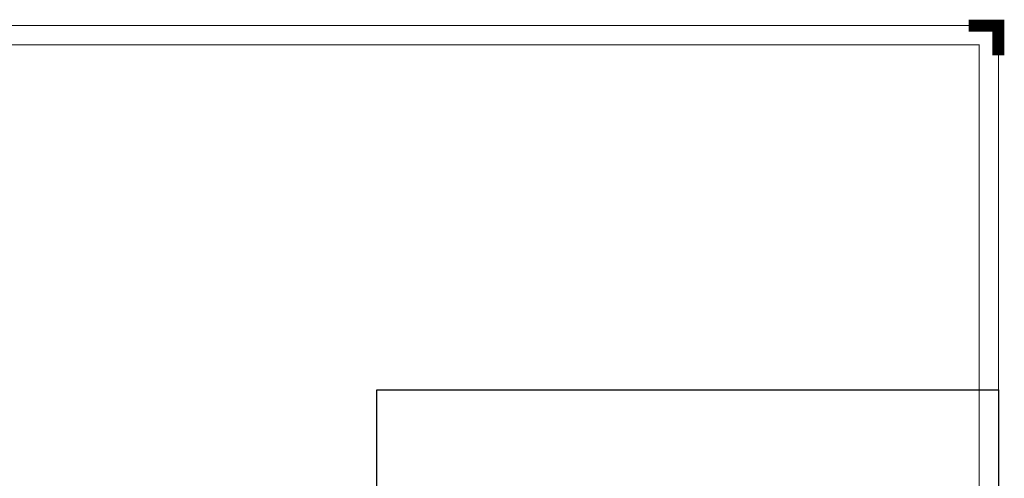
# Paper-space layout 'Layout1' of a CAD drawing. Extents: x -2 to 1380, y -36 to 422.
# Tile 62 of 79: x 857 to 1190, y 267 to 422. Entities that reach past the tile are written whole.
import ezdxf
from ezdxf.enums import TextEntityAlignment as Align

# ---------------------------------------------------------------- set-up
doc = ezdxf.new("R2010")
doc.units = 0
doc.layers.get('DEFPOINTS').update_dxf_attribs({"color": 132, "linetype": 'CONTINUOUS'})
doc.layers.add('RAMECEK_HP', color=251, linetype='CONTINUOUS')
doc.styles.add('ROMANS', font='romans.shx', dxfattribs={"width": 0.8})

# ---------------------------------------------------------------- blocks, each defined once
blk = doc.blocks.new('*U6')
at = {"layer": 'DEFPOINTS'}
blk.add_lwpolyline([(1188, 0), (978, 0), (978, 297), (1188, 297)], close=True, dxfattribs=at)
at = {"layer": 'RAMECEK_HP', "lineweight": 35, "const_width": 0.35}
for points in [[(0, 420), (0, 0), (1188, 0), (1188, 420)], [(6.5, 413.5), (6.5, 6.5), (1181.5, 6.5), (1181.5, 413.5)]]:
    blk.add_lwpolyline(points, close=True, dxfattribs=at)
at = {"layer": 'RAMECEK_HP', "lineweight": 40, "const_width": 4}
blk.add_lwpolyline([(1188, 410), (1188, 420), (1178, 420)], dxfattribs=at)
at = {"layer": 'RAMECEK_HP', "lineweight": 50, "const_width": 0.5}
blk.add_lwpolyline([(1188, 297), (1178, 297)], dxfattribs=at)
blk.add_lwpolyline([(1188, 297), (1178, 297)], dxfattribs=at)
at = {"layer": 'DEFPOINTS', "style": 'ROMANS', "width": 0.8}
blk.add_attdef('TISK', text='', height=10, dxfattribs=at).set_placement((1188, -33), align=Align.RIGHT)

psp = doc.layouts.get("Layout1")

# ---------------------------------------------------------------- block references
at = {"layer": 'RAMECEK_HP'}
psp.add_blockref('*U6', (0, 0), dxfattribs=at)

doc.saveas('drawing.dxf')
